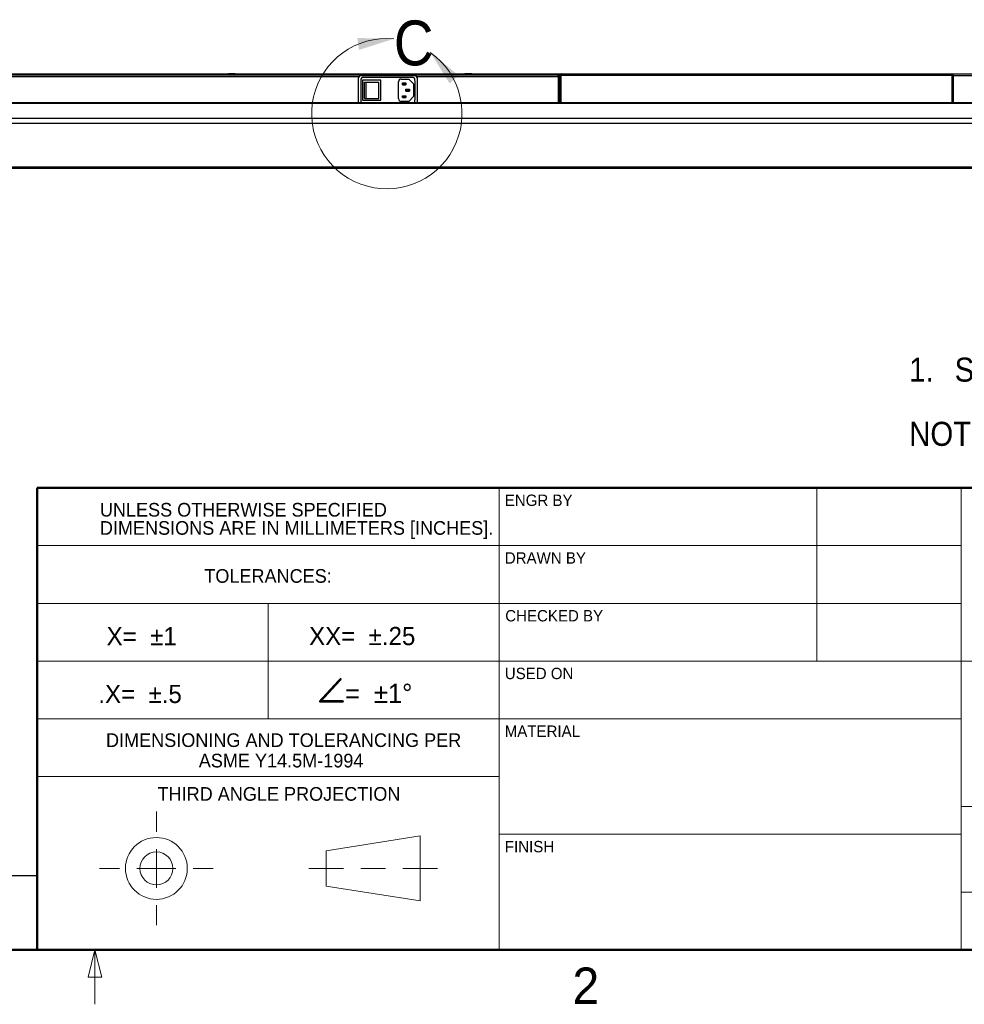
# Model space of a CAD drawing. Header units: millimetres. Extents: x 0 to 844, y -2 to 552.
# Tile 75 of 119: x 639 to 743, y 7 to 115. Entities that reach past the tile are written whole.
import ezdxf

# ---------------------------------------------------------------- set-up
doc = ezdxf.new("R2010")
doc.units = ezdxf.units.MM
doc.styles.add('SLDTEXTSTYLE0', font='ARIAL.TTF', dxfattribs={"width": 0.948})
doc.styles.add('SLDTEXTSTYLE1', font='SYMBOL.TTF')
doc.styles.add('SLDTEXTSTYLE2', font='GOTHIC.TTF', dxfattribs={"width": 0.913})

# ---------------------------------------------------------------- blocks, each defined once
blk = doc.blocks.new('SW_NOTE_0_2')
at = {"color": 0, "linetype": 'Continuous', "lineweight": 0, "char_height": 1.5, "attachment_point": 2, "style": 'SLDTEXTSTYLE0'}
for s, insert in [('DIMENSIONING AND TOLERANCING PER', (20.2, 1.93)), ('ASME Y14.5M-1994', (19.92, -0.32))]:
    blk.add_mtext(s, dxfattribs=dict(at, insert=insert))
blk = doc.blocks.new('SW_NOTE_0_3')
at = {"color": 0, "linetype": 'Continuous', "lineweight": 0, "char_height": 1.5, "attachment_point": 1, "style": 'SLDTEXTSTYLE0'}
for s, insert in [('UNLESS OTHERWISE SPECIFIED', (0, 1.93)), ('DIMENSIONS ARE IN MILLIMETERS [INCHES].', (0, -0.07))]:
    blk.add_mtext(s, dxfattribs=dict(at, insert=insert))
blk = doc.blocks.new('SW_NOTE_0_4')
at = {"color": 0, "linetype": 'Continuous', "lineweight": 0, "attachment_point": 3}
for s, insert, char_height, style in [('Ð', (2.98, 3.47), 2.65, 'SLDTEXTSTYLE1'), ('=  ±1°', (10.35, 2.9), 2.117, 'SLDTEXTSTYLE0')]:
    blk.add_mtext(s, dxfattribs=dict(at, insert=insert, char_height=char_height, style=style))
blk = doc.blocks.new('SW_NOTE_0_5')
at = {"color": 0, "linetype": 'Continuous', "lineweight": 0, "attachment_point": 1, "style": 'SLDTEXTSTYLE2'}
for s, insert, char_height in [('1.', (-5, 3.38), 2.646), ('SPECIFICATIONS SUBJECT TO CHANGE WITHOUT NOTICE.', (0, 3.38), 2.6458), ('NOTES: UNLESS OTHERWISE SPECIFIED.', (-5, -3.68), 2.6458)]:
    blk.add_mtext(s, dxfattribs=dict(at, insert=insert, char_height=char_height))

msp = doc.modelspace()

# ---------------------------------------------------------------- linework, layer by layer
at = {"color": 7, "linetype": 'Continuous', "lineweight": 25}
for p, q in [((602.832, 109.055), (698.606, 109.055)), ((698.606, 108.906), (602.832, 108.906)), ((676.801, 108.903), (603.009, 108.903)), ((645.17, 108.906), (645.17, 108.903)), ((650.347, 108.906), (650.347, 108.903)), ((651.846, 108.906), (651.846, 108.903)), ((662.387, 109.055), (662.387, 109.055)), ((662.571, 109.055), (662.387, 109.055)), ((662.487, 108.906), (662.487, 108.903)), ((662.571, 109.055), (662.571, 109.055)), ((662.941, 109.055), (662.571, 109.055)), ((662.941, 109.055), (662.941, 109.055)), ((663.126, 109.055), (662.941, 109.055)), ((663.026, 108.903), (663.026, 108.906)), ((663.126, 109.055), (663.126, 109.055)), ((676.656, 108.547), (676.656, 105.947)), ((676.801, 108.903), (676.801, 108.803)), ((676.903, 108.903), (676.801, 108.903)), ((676.903, 108.842), (676.903, 108.903)), ((676.903, 108.903), (677.008, 108.903)), ((676.931, 108.447), (676.931, 106.047)), ((682.856, 108.847), (676.956, 108.847)), ((677.008, 108.847), (677.008, 108.903)), ((677.008, 108.903), (682.804, 108.903)), ((682.681, 108.647), (677.131, 108.647)), ((677.131, 108.347), (677.131, 106.147)), ((679.131, 108.347), (677.131, 108.347)), ((679.131, 106.147), (679.131, 108.347)), ((681.372, 108.471), (682.196, 108.471)), ((682.196, 108.471), (682.721, 107.946)), ((682.804, 108.847), (682.804, 108.903)), ((682.804, 108.903), (682.909, 108.903)), ((682.881, 108.324), (682.881, 108.447)), ((682.909, 108.842), (682.909, 108.903)), ((683.011, 108.903), (682.909, 108.903)), ((698.553, 108.903), (683.011, 108.903)), ((683.011, 108.803), (683.011, 108.903)), ((683.156, 105.947), (683.156, 108.547)), ((688.387, 109.055), (688.387, 109.055)), ((688.571, 109.055), (688.387, 109.055)), ((688.487, 108.906), (688.487, 108.903)), ((688.571, 109.055), (688.571, 109.055)), ((688.941, 109.055), (688.571, 109.055)), ((688.941, 109.055), (688.941, 109.055)), ((689.126, 109.055), (688.941, 109.055)), ((689.026, 108.903), (689.026, 108.906)), ((689.126, 109.055), (689.126, 109.055)), ((696.806, 108.906), (696.806, 108.903)), ((698.624, 108.903), (698.553, 108.903)), ((698.56, 108.901), (698.624, 108.901)), ((698.606, 108.906), (698.606, 109.055)), ((698.606, 109.055), (698.806, 109.055)), ((698.606, 108.906), (698.806, 108.906)), ((698.624, 108.903), (698.624, 108.901)), ((698.624, 108.901), (698.624, 108.826)), ((698.67, 105.891), (698.67, 108.721)), ((698.685, 108.455), (698.67, 108.455)), ((698.685, 108.721), (698.806, 108.721)), ((698.685, 105.891), (698.685, 108.721)), ((698.806, 109.055), (698.806, 108.906)), ((698.806, 109.055), (698.988, 109.055)), ((698.806, 108.873), (698.927, 108.873)), ((698.806, 108.873), (698.806, 105.891)), ((698.806, 105.891), (698.806, 108.721)), ((698.927, 108.873), (698.927, 105.891)), ((698.942, 108.455), (698.927, 108.455)), ((741.919, 108.873), (698.942, 108.873)), ((698.942, 108.873), (698.942, 105.891)), ((698.988, 109.055), (741.873, 109.055)), ((741.873, 109.055), (755.864, 109.055)), ((741.919, 108.873), (741.919, 105.891)), ((742.055, 108.873), (741.934, 108.873)), ((741.934, 108.873), (741.934, 105.891)), ((742.055, 108.873), (742.055, 105.891)), ((677.331, 106.347), (677.331, 108.147)), ((677.331, 108.147), (677.532, 108.147)), ((677.532, 106.347), (677.532, 108.147)), ((677.532, 108.147), (678.931, 108.147)), ((678.931, 106.347), (678.931, 108.147)), ((681.072, 106.322), (681.072, 108.171)), ((681.584, 107.96), (681.499, 108.045)), ((681.499, 108.045), (681.898, 108.045)), ((681.499, 107.845), (681.499, 108.045)), ((681.499, 107.845), (681.584, 107.93)), ((681.499, 107.845), (681.898, 107.845)), ((681.584, 107.96), (681.813, 107.96)), ((681.584, 107.96), (681.584, 107.93)), ((681.813, 107.93), (681.584, 107.93)), ((681.813, 107.96), (681.898, 108.045)), ((681.813, 107.96), (681.813, 107.93)), ((681.813, 107.93), (681.898, 107.845)), ((681.898, 108.045), (681.898, 107.845)), ((681.984, 107.261), (681.899, 107.346)), ((681.899, 107.346), (682.295, 107.346)), ((681.899, 107.147), (681.899, 107.346)), ((681.899, 107.147), (681.984, 107.232)), ((681.984, 107.261), (682.21, 107.261)), ((681.984, 107.261), (681.984, 107.232)), ((682.21, 107.232), (681.984, 107.232)), ((682.21, 107.261), (682.295, 107.346)), ((682.21, 107.261), (682.21, 107.232)), ((682.295, 107.147), (682.21, 107.232)), ((682.295, 107.346), (682.295, 107.147)), ((682.721, 107.946), (682.721, 106.547)), ((682.91, 106.332), (682.91, 108.161)), ((677.131, 106.147), (679.131, 106.147)), ((677.331, 106.347), (677.532, 106.347)), ((677.532, 106.347), (678.931, 106.347)), ((681.584, 106.56), (681.499, 106.645)), ((681.499, 106.645), (681.898, 106.645)), ((681.499, 106.446), (681.499, 106.645)), ((681.499, 106.446), (681.584, 106.531)), ((681.499, 106.446), (681.898, 106.446)), ((681.584, 106.56), (681.813, 106.56)), ((681.584, 106.56), (681.584, 106.531)), ((681.813, 106.531), (681.584, 106.531)), ((681.813, 106.56), (681.898, 106.645)), ((681.813, 106.56), (681.813, 106.531)), ((681.813, 106.531), (681.898, 106.446)), ((681.898, 106.645), (681.898, 106.446)), ((681.899, 107.147), (682.295, 107.147)), ((682.721, 106.547), (682.196, 106.022)), ((682.881, 106.047), (682.881, 106.17)), ((698.67, 106.19), (698.685, 106.19)), ((698.927, 106.19), (698.942, 106.19)), ((561.023, 105.806), (783.669, 105.806)), ((561.341, 105.891), (783.351, 105.891)), ((676.656, 105.947), (676.661, 105.891)), ((682.196, 106.022), (681.372, 106.022)), ((683.151, 105.891), (683.156, 105.947)), ((558.218, 104.186), (786.474, 104.186)), ((557.9, 103.637), (786.792, 103.637)), ((557.9, 98.822), (786.792, 98.822)), ((558.05, 98.672), (786.642, 98.672)), ((641.35, 20.837), (491.795, 20.837))]:
    msp.add_line(p, q, dxfattribs=at)
at = {"color": 8, "linetype": 'Continuous', "lineweight": 25}
for p, q in [((676.712, 108.721), (602.892, 108.721)), ((698.67, 108.721), (683.1, 108.721)), ((698.722, 108.873), (698.806, 108.873)), ((698.927, 108.873), (698.942, 108.873)), ((741.919, 108.873), (741.934, 108.873)), ((742.055, 108.873), (755.918, 108.873))]:
    msp.add_line(p, q, dxfattribs=at)
at = {"color": 7, "linetype": 'Continuous', "lineweight": 50}
for p, q in [((641.35, 12.7), (641.35, 63.5)), ((641.35, 63.5), (838.2, 63.5)), ((25.4, 12.7), (838.2, 12.7))]:
    msp.add_line(p, q, dxfattribs=at)
at = {"color": 7, "linetype": 'Continuous', "lineweight": 18}
for p, q in [((692.15, 63.5), (692.15, 12.7)), ((727.075, 63.5), (727.075, 44.45)), ((742.95, 63.5), (742.95, 12.7)), ((692.15, 57.15), (641.35, 57.15)), ((742.95, 57.15), (692.15, 57.15)), ((692.15, 50.8), (641.35, 50.8)), ((666.75, 50.8), (666.75, 38.1)), ((742.95, 50.8), (692.15, 50.8)), ((692.15, 44.45), (641.35, 44.45)), ((838.2, 44.45), (692.15, 44.45)), ((641.35, 38.1), (692.15, 38.1)), ((742.95, 38.1), (692.15, 38.1)), ((692.15, 31.75), (641.35, 31.75)), ((742.95, 28.448), (838.2, 28.448)), ((654.451, 27.895), (654.451, 25.685)), ((673.12, 23.589), (683.464, 25.228)), ((683.464, 25.228), (683.464, 18.065)), ((742.95, 25.4), (692.15, 25.4)), ((654.451, 23.78), (654.451, 19.513)), ((673.12, 19.703), (673.12, 23.589)), ((650.412, 21.646), (648.202, 21.646)), ((656.584, 21.646), (652.317, 21.646)), ((658.489, 21.646), (660.699, 21.646)), ((671.215, 21.646), (675.025, 21.646)), ((676.93, 21.646), (679.654, 21.646)), ((681.559, 21.646), (685.369, 21.646)), ((683.464, 18.065), (673.12, 19.703)), ((742.95, 19.05), (838.2, 19.05)), ((654.451, 17.608), (654.451, 15.398)), ((647.7, 12.7), (646.95, 9.7)), ((647.7, 12.7), (647.7, 6.7)), ((647.7, 12.7), (648.45, 9.7)), ((648.45, 9.7), (646.95, 9.7))]:
    msp.add_line(p, q, dxfattribs=at)
for radius in [3.4, 1.81]:
    msp.add_circle((654.451, 21.646), radius, dxfattribs=at)
msp.add_arc((679.793, 104.668), 8.268, 84.6411, 54.65661, dxfattribs=at)
at = {"color": 7, "linetype": 'Continuous', "lineweight": 25}
for centre, radius, start, end in [((676.956, 108.547), 0.3, 90, 180), ((677.131, 108.447), 0.2, 90, 180), ((681.372, 108.171), 0.3, 90, 180), ((682.681, 108.447), 0.2, 0, 90), ((682.856, 108.547), 0.3, 0, 90), ((682.44, 108.161), 0.47, 0, 20.23453), ((681.372, 106.322), 0.3, 180, 270), ((682.44, 106.332), 0.47, 339.76547, 0), ((677.131, 106.047), 0.2, 180, 231.01767), ((682.681, 106.047), 0.2, 308.98233, 0)]:
    msp.add_arc(centre, radius, start, end, dxfattribs=at)
for points, knots in [([(698.553, 108.903), (698.561, 108.901), (698.578, 108.898), (698.604, 108.866), (698.631, 108.815), (698.653, 108.762), (698.666, 108.731), (698.67, 108.721)], [0, 0, 0, 0, 0.2006661, 0.4327588, 0.6648844, 0.8970095, 1, 1, 1, 1]), ([(698.806, 108.721), (698.804, 108.74), (698.8, 108.781), (698.768, 108.838), (698.717, 108.882), (698.665, 108.901), (698.633, 108.903), (698.624, 108.903)], [0, 0, 0, 0, 0.2006661, 0.4327588, 0.6648844, 0.8970095, 1, 1, 1, 1]), ([(698.806, 108.873), (698.808, 108.894), (698.812, 108.934), (698.843, 108.988), (698.887, 109.028), (698.938, 109.051), (698.973, 109.054), (698.988, 109.055)], [0, 0, 0, 0, 0.2146707, 0.4162384, 0.6226082, 0.8353149, 1, 1, 1, 1]), ([(698.927, 108.873), (698.928, 108.878), (698.929, 108.889), (698.934, 108.901), (698.94, 108.909), (698.943, 108.913), (698.945, 108.915)], [0, 0, 0, 0, 0.3294618, 0.6578771, 0.8304287, 1, 1, 1, 1]), ([(698.942, 108.873), (698.941, 108.878), (698.941, 108.886), (698.943, 108.893), (698.943, 108.895)], [0, 0, 0, 0, 0.6911146, 1, 1, 1, 1]), ([(698.988, 109.055), (698.982, 109.052), (698.969, 109.046), (698.955, 109.003), (698.945, 108.943), (698.943, 108.896), (698.942, 108.873)], [0, 0, 0, 0, 0.2631957, 0.5170253, 0.7623197, 1, 1, 1, 1]), ([(741.919, 108.873), (741.92, 108.894), (741.92, 108.939), (741.913, 108.989), (741.904, 109.021), (741.895, 109.04), (741.885, 109.053), (741.877, 109.054), (741.873, 109.055)], [0, 0, 0, 0, 0.2230253, 0.4621967, 0.5891654, 0.7209897, 0.8578738, 1, 1, 1, 1]), ([(741.873, 109.055), (741.893, 109.053), (741.934, 109.049), (741.99, 109.017), (742.031, 108.969), (742.052, 108.918), (742.054, 108.885), (742.055, 108.873)], [0, 0, 0, 0, 0.2161084, 0.4426313, 0.6610794, 0.8718835, 1, 1, 1, 1]), ([(741.919, 108.912), (741.919, 108.912), (741.923, 108.908), (741.929, 108.897), (741.933, 108.883), (741.933, 108.875), (741.934, 108.873)], [0, 0, 0, 0, 0.02528344, 0.46677342, 0.81766883, 1, 1, 1, 1])]:
    msp.add_open_spline(points, degree=3, knots=knots, dxfattribs=at)
at = {"color": 7, "linetype": 'Continuous', "lineweight": 18}
for points in [[(680.566, 112.9), (676.55, 112.995), (676.736, 111.687)], [(684.576, 111.413), (686.688, 107.996), (687.682, 108.865)]]:
    msp.add_solid(points, dxfattribs=at)

# ---------------------------------------------------------------- block references
at = {"color": 7, "linetype": 'Continuous', "lineweight": 0}
for name, p in [('SW_NOTE_0_5', (742.234, 74.454)), ('SW_NOTE_0_3', (648.236, 59.919)), ('SW_NOTE_0_4', (672.251, 39.065)), ('SW_NOTE_0_2', (648.245, 34.575))]:
    msp.add_blockref(name, p, dxfattribs=at)

# ---------------------------------------------------------------- texts
at = {"color": 7, "linetype": 'Continuous', "lineweight": 18, "insert": (680.566, 114.918), "char_height": 4.939, "attachment_point": 1, "style": 'SLDTEXTSTYLE2'}
msp.add_mtext('C', dxfattribs=at)
at = {"color": 7, "linetype": 'Continuous', "lineweight": 0, "style": 'SLDTEXTSTYLE0'}
for s, insert, char_height, attachment_point in [('ENGR BY', (692.765, 62.767), 1.25, 1), ('DRAWN BY', (692.769, 56.42), 1.25, 1), ('TOLERANCES:', (666.73, 54.567), 1.5, 2), ('CHECKED BY', (692.815, 50.066), 1.25, 1), ('X=  ±1', (648.975, 48.188), 2, 1), ('XX=  ±.25', (671.244, 48.21), 2, 1), ('USED ON', (692.767, 43.72), 1.25, 1), ('.X=  ±.5', (648.065, 41.84), 2, 1), ('MATERIAL', (692.759, 37.369), 1.25, 1), ('THIRD ANGLE PROJECTION', (667.932, 30.592), 1.5, 2), ('FINISH', (692.772, 24.671), 1.25, 1), ('2', (701.679, 10.744), 4, 2)]:
    msp.add_mtext(s, dxfattribs=dict(at, insert=insert, char_height=char_height, attachment_point=attachment_point))

doc.saveas('drawing.dxf')
